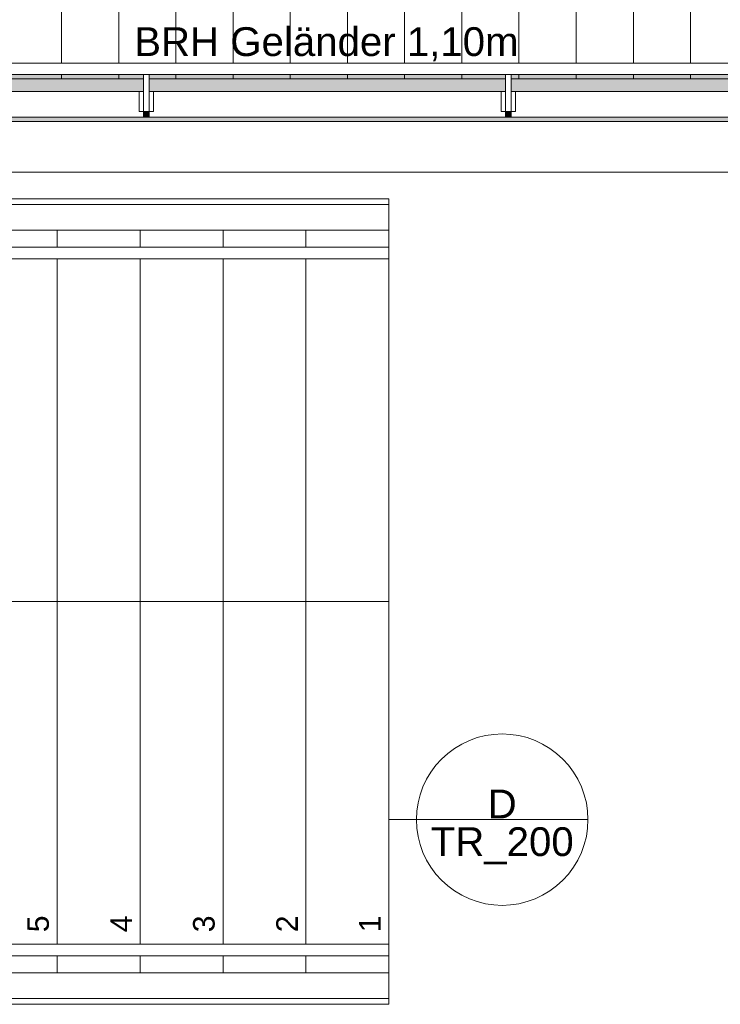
# Model space of a CAD drawing. Header units: metres. Extents: x -180 to 4, y -50 to 6.
# Tile 12 of 44: x -165.1 to -162.65, y -42.96 to -39.51. Entities that reach past the tile are written whole.
import ezdxf

# ---------------------------------------------------------------- set-up
doc = ezdxf.new("R2010")
doc.units = ezdxf.units.M
doc.header["$LTSCALE"] = 0.05
doc.header["$PDMODE"] = 1
doc.header["$PDSIZE"] = -2
doc.linetypes.add('ISO-10 Strichpunktlinie', pattern=[4.699, 3.048, -0.762, 0.127, -0.762])
doc.layers.get('0').update_dxf_attribs({"lineweight": 25})
for name, color, linetype, lineweight, true_color in [('30 -33 Aussenwände- 7 Fassade_ Elemente', 7, 'Continuous', 9, 0x00aacc), ('30 -35 Decken- 2.2 Treppen Außen', 7, 'Continuous', 9, 0x009999), ('30 -36 Dächer- 3 Dachbeläge', 7, 'Continuous', 15, 0x9999ff), ('30 -36 Dächer- 4 Dachbekleidungen', 7, 'Continuous', 9, 0xccccff), ('70 -72 Beschriftung- 1 Beschriftung allgemein', 7, 'Continuous', 9, 0xff6633), ('70 -72 Beschriftung- 7 Detailverweise', 7, 'Continuous', 9, 0x00dd00), ('70 -72 Beschriftung- 7 Detailverweise Linie', 7, 'Continuous', 9, 0x00dd00), ('70 -76 Bemaßung- 2 Allgemein', 7, 'Continuous', 5, 0x6666cc)]:
    doc.layers.add(name, color=color, linetype=linetype, lineweight=lineweight, true_color=true_color)
doc.layers.add('60- 61 allgemeine Ausstattung- 4 Terrassen', color=7, linetype='Continuous', lineweight=9)
doc.layers.add('Keine', color=7, linetype='Continuous', lineweight=9)
doc.styles.add('Arial', font='arial.ttf')
doc.dimstyles.new('k+k_klein', dxfattribs={"dimtxt": 0.160649, "dimasz": 0.05302, "dimexe": 0.05, "dimexo": 0.15, "dimgap": 0.005, "dimtad": 1, "dimdec": 3, "dimtxsty": 'Arial', "dimblk": 'VW_SLASH-2', "dimblk1": 'VW_SLASH-2', "dimblk2": 'VW_SLASH-2', "dimcen": 0, "dimdle": 0.025, "dimadec": 3, "dimazin": 0, "dimtfac": 0.75, "dimtdec": 3, "dimtix": 1, "dimtmove": 0, "dimatfit": 0, "dimldrblk": 'VW_FILLEDARROW', "dimfxl": 0.1, "dimfxlon": 1, "dimfrac": 2, "dimtolj": 1, "dimarcsym": 0})

# ---------------------------------------------------------------- blocks, each defined once
blk = doc.blocks.new('Gruppe-32')
at = {"color": 255, "lineweight": 5}
blk.add_wipeout([(-163.806, -40.247), (-164.096, -40.247), (-164.096, -42.847), (-163.806, -42.847)], dxfattribs=at).dxf.layer = '30 -35 Decken- 2.2 Treppen Außen'
blk.add_wipeout([(-164.096, -40.247), (-164.386, -40.247), (-164.386, -42.847), (-164.096, -42.847)], dxfattribs=at).dxf.layer = '30 -35 Decken- 2.2 Treppen Außen'
blk.add_wipeout([(-164.386, -40.247), (-164.676, -40.247), (-164.676, -42.847), (-164.386, -42.847)], dxfattribs=at).dxf.layer = '30 -35 Decken- 2.2 Treppen Außen'
blk.add_wipeout([(-164.676, -40.247), (-164.966, -40.247), (-164.966, -42.847), (-164.676, -42.847)], dxfattribs=at).dxf.layer = '30 -35 Decken- 2.2 Treppen Außen'
blk.add_wipeout([(-164.966, -40.247), (-165.1247, -40.247), (-165.256, -40.8649), (-165.256, -42.847), (-164.966, -42.847)], dxfattribs=at).dxf.layer = '30 -35 Decken- 2.2 Treppen Außen'
blk.add_wipeout([(-165.256, -40.8649), (-165.546, -42.2292), (-165.546, -42.847), (-165.256, -42.847)], dxfattribs=at).dxf.layer = '30 -35 Decken- 2.2 Treppen Außen'
blk.add_wipeout([(-165.546, -42.2292), (-165.6773, -42.847), (-165.546, -42.847)], dxfattribs=at).dxf.layer = '30 -35 Decken- 2.2 Treppen Außen'
blk = doc.blocks.new('Gruppe-36')
at = {"layer": '30 -35 Decken- 2.2 Treppen Außen'}
for p, q in [((-164.966, -42.847), (-164.966, -40.247)), ((-164.676, -40.247), (-164.676, -42.847)), ((-164.386, -40.247), (-164.386, -42.847)), ((-164.096, -40.247), (-164.096, -42.847)), ((-163.806, -40.247), (-163.806, -42.847)), ((-165.256, -40.8649), (-165.256, -42.847)), ((-165.546, -42.2292), (-165.546, -42.847))]:
    blk.add_line(p, q, dxfattribs=at)
at = {"layer": '30 -35 Decken- 2.2 Treppen Außen', "flags": 128}
for points in [[(-164.966, -40.247), (-165.1247, -40.247)], [(-164.676, -40.247), (-164.966, -40.247)], [(-164.386, -40.247), (-164.676, -40.247)], [(-164.096, -40.247), (-164.386, -40.247)], [(-163.806, -40.247), (-164.096, -40.247)], [(-165.6773, -42.847), (-165.546, -42.847)], [(-165.546, -42.847), (-165.256, -42.847)], [(-165.256, -42.847), (-164.966, -42.847)], [(-164.676, -42.847), (-164.966, -42.847)], [(-164.386, -42.847), (-164.676, -42.847)], [(-164.096, -42.847), (-164.386, -42.847)], [(-163.806, -42.847), (-164.096, -42.847)]]:
    blk.add_lwpolyline(points, dxfattribs=at)
blk = doc.blocks.new('Gruppe-37')
at = {"layer": '30 -35 Decken- 2.2 Treppen Außen', "flags": 128}
blk.add_lwpolyline([(-163.806, -41.547), (-165.401, -41.547)], dxfattribs=at)
blk = doc.blocks.new('Gruppe-39')
at = {"color": 255}
for points in [[(-165.1247, -40.247), (-163.806, -40.247), (-163.806, -40.137), (-165.1013, -40.137)], [(-165.7007, -42.957), (-163.806, -42.957), (-163.806, -42.847), (-165.6773, -42.847)]]:
    blk.add_wipeout(points, dxfattribs=at).dxf.layer = '30 -35 Decken- 2.2 Treppen Außen'
at = {"layer": '30 -35 Decken- 2.2 Treppen Außen', "flags": 128}
for points in [[(-165.1247, -40.247), (-163.806, -40.247), (-163.806, -40.137), (-165.1013, -40.137)], [(-165.7007, -42.957), (-163.806, -42.957), (-163.806, -42.847), (-165.6773, -42.847)]]:
    blk.add_lwpolyline(points, dxfattribs=at)
blk = doc.blocks.new('Gruppe-41')
at = {"color": 255}
blk.add_wipeout([(-165.6561, -42.747), (-163.806, -42.747), (-163.806, -42.787), (-165.6646, -42.787)], dxfattribs=at).dxf.layer = '30 -35 Decken- 2.2 Treppen Außen'
at = {"layer": '30 -35 Decken- 2.2 Treppen Außen', "flags": 128}
blk.add_lwpolyline([(-165.6561, -42.747), (-163.806, -42.747), (-163.806, -42.787), (-165.6646, -42.787)], dxfattribs=at)
blk = doc.blocks.new('Gruppe-43')
at = {"color": 255}
blk.add_wipeout([(-165.6773, -42.847), (-163.806, -42.847), (-163.806, -42.937), (-165.6965, -42.937)], dxfattribs=at).dxf.layer = '30 -35 Decken- 2.2 Treppen Außen'
at = {"layer": '30 -35 Decken- 2.2 Treppen Außen', "flags": 128}
blk.add_lwpolyline([(-165.6773, -42.847), (-163.806, -42.847), (-163.806, -42.937), (-165.6965, -42.937)], dxfattribs=at)
blk = doc.blocks.new('Gruppe-45')
at = {"color": 255}
blk.add_wipeout([(-165.1459, -40.347), (-163.806, -40.347), (-163.806, -40.307), (-165.1374, -40.307)], dxfattribs=at).dxf.layer = '30 -35 Decken- 2.2 Treppen Außen'
at = {"layer": '30 -35 Decken- 2.2 Treppen Außen', "flags": 128}
blk.add_lwpolyline([(-165.1459, -40.347), (-163.806, -40.347), (-163.806, -40.307), (-165.1374, -40.307)], dxfattribs=at)
blk = doc.blocks.new('Gruppe-47')
at = {"color": 255}
blk.add_wipeout([(-165.1247, -40.247), (-163.806, -40.247), (-163.806, -40.157), (-165.1055, -40.157)], dxfattribs=at).dxf.layer = '30 -35 Decken- 2.2 Treppen Außen'
at = {"layer": '30 -35 Decken- 2.2 Treppen Außen', "flags": 128}
blk.add_lwpolyline([(-165.1247, -40.247), (-163.806, -40.247), (-163.806, -40.157), (-165.1055, -40.157)], dxfattribs=at)
blk = doc.blocks.new('Gruppe-54')
at = {"layer": '30 -35 Decken- 2.2 Treppen Außen', "char_height": 0.0755, "attachment_point": 9, "rotation": 90.001, "line_spacing_factor": 0.973705, "style": 'Arial'}
for s, insert in [('5', (-164.9945, -42.6461)), ('4', (-164.7045, -42.6461)), ('3', (-164.4145, -42.6461)), ('2', (-164.1245, -42.6461)), ('1', (-163.8345, -42.6461))]:
    blk.add_mtext(s, dxfattribs=dict(at, insert=insert))
blk = doc.blocks.new('Gruppe-55')
at = {"layer": '30 -35 Decken- 2.2 Treppen Außen'}
blk.add_blockref('Gruppe-32', (0, 0), dxfattribs=at)
for name in ['Gruppe-36', 'Gruppe-37']:
    blk.add_blockref(name, (0, 0), dxfattribs=at)
blk.add_blockref('Gruppe-39', (0, 0), dxfattribs=at)
for name in ['Gruppe-47', 'Gruppe-45', 'Gruppe-54', 'Gruppe-41', 'Gruppe-43']:
    blk.add_blockref(name, (0, 0), dxfattribs=at)
blk = doc.blocks.new('Gruppe-56')
at = {"layer": '30 -35 Decken- 2.2 Treppen Außen', "color": 7, "transparency": 33554687}
blk.add_blockref('Gruppe-55', (0, 0), dxfattribs=at)
blk = doc.blocks.new('Gruppe-57')
at = {"layer": '30 -35 Decken- 2.2 Treppen Außen', "color": 7, "transparency": 33554687}
blk.add_blockref('Gruppe-56', (0, 0), dxfattribs=at)
at = {"layer": '30 -35 Decken- 2.2 Treppen Außen', "color": 0, "flags": 1}
for tag in ['prm0_value', 'prm1_value', 'prm2_value', 'prm3_value', 'prm4_value', 'prm5_value', 'prm6_value', 'prm7_value', 'prm8_value', 'IFC_UUID', 'instanceID', 'prm0_name', 'prm0_type', 'prm1_name', 'prm1_type', 'prm2_name', 'prm2_type', 'prm3_name', 'prm3_type', 'prm4_name', 'prm4_type', 'prm5_name', 'prm5_type', 'prm6_name', 'prm6_type', 'prm7_name', 'prm7_type', 'prm8_name', 'prm8_type']:
    blk.add_attdef(tag, (-172.9927, -42.957), '', height=0.00018, dxfattribs=at)
blk = doc.blocks.new('_00-EG_Tragwerk (2D)')
at = {"layer": '30 -35 Decken- 2.2 Treppen Außen', "transparency": 33554687}
blk.add_blockref('Gruppe-57', (0, 0), dxfattribs=at)
blk = doc.blocks.new('Gruppe-192')
at = {"color": 255, "lineweight": 5}
blk.add_wipeout([(-163.806, -40.247), (-164.096, -40.247), (-164.096, -42.847), (-163.806, -42.847)], dxfattribs=at).dxf.layer = '30 -35 Decken- 2.2 Treppen Außen'
blk.add_wipeout([(-164.096, -40.247), (-164.386, -40.247), (-164.386, -42.847), (-164.096, -42.847)], dxfattribs=at).dxf.layer = '30 -35 Decken- 2.2 Treppen Außen'
blk.add_wipeout([(-164.386, -40.247), (-164.676, -40.247), (-164.676, -42.847), (-164.386, -42.847)], dxfattribs=at).dxf.layer = '30 -35 Decken- 2.2 Treppen Außen'
blk.add_wipeout([(-164.676, -40.247), (-164.966, -40.247), (-164.966, -42.847), (-164.676, -42.847)], dxfattribs=at).dxf.layer = '30 -35 Decken- 2.2 Treppen Außen'
blk.add_wipeout([(-164.966, -40.247), (-165.256, -40.247), (-165.256, -42.847), (-164.966, -42.847)], dxfattribs=at).dxf.layer = '30 -35 Decken- 2.2 Treppen Außen'
blk.add_wipeout([(-165.256, -40.247), (-165.546, -40.247), (-165.546, -42.847), (-165.256, -42.847)], dxfattribs=at).dxf.layer = '30 -35 Decken- 2.2 Treppen Außen'
blk.add_wipeout([(-165.546, -40.247), (-165.836, -40.247), (-165.836, -42.847), (-165.546, -42.847)], dxfattribs=at).dxf.layer = '30 -35 Decken- 2.2 Treppen Außen'
blk.add_wipeout([(-165.836, -40.247), (-166.126, -40.247), (-166.126, -42.847), (-165.836, -42.847)], dxfattribs=at).dxf.layer = '30 -35 Decken- 2.2 Treppen Außen'
blk.add_wipeout([(-166.126, -40.247), (-166.416, -40.247), (-166.416, -42.847), (-166.126, -42.847)], dxfattribs=at).dxf.layer = '30 -35 Decken- 2.2 Treppen Außen'
blk.add_wipeout([(-166.416, -40.247), (-166.706, -40.247), (-166.706, -42.847), (-166.416, -42.847)], dxfattribs=at).dxf.layer = '30 -35 Decken- 2.2 Treppen Außen'
blk.add_wipeout([(-166.706, -40.247), (-166.996, -40.247), (-166.996, -42.847), (-166.706, -42.847)], dxfattribs=at).dxf.layer = '30 -35 Decken- 2.2 Treppen Außen'
blk.add_wipeout([(-166.996, -40.247), (-167.286, -40.247), (-167.286, -42.847), (-166.996, -42.847)], dxfattribs=at).dxf.layer = '30 -35 Decken- 2.2 Treppen Außen'
blk.add_wipeout([(-167.286, -40.247), (-167.576, -40.247), (-167.576, -42.847), (-167.286, -42.847)], dxfattribs=at).dxf.layer = '30 -35 Decken- 2.2 Treppen Außen'
blk = doc.blocks.new('Gruppe-195')
at = {"layer": '30 -35 Decken- 2.2 Treppen Außen'}
for p, q in [((-167.286, -40.247), (-167.286, -42.847)), ((-166.996, -40.247), (-166.996, -42.847)), ((-166.706, -40.247), (-166.706, -42.847)), ((-166.416, -40.247), (-166.416, -42.847)), ((-166.126, -40.247), (-166.126, -42.847)), ((-165.836, -40.247), (-165.836, -42.847)), ((-165.546, -40.247), (-165.546, -42.847)), ((-165.256, -40.247), (-165.256, -42.847)), ((-164.966, -40.247), (-164.966, -42.847)), ((-164.676, -40.247), (-164.676, -42.847)), ((-164.386, -40.247), (-164.386, -42.847)), ((-164.096, -40.247), (-164.096, -42.847)), ((-163.806, -40.247), (-163.806, -42.847))]:
    blk.add_line(p, q, dxfattribs=at)
at = {"layer": '30 -35 Decken- 2.2 Treppen Außen', "flags": 128}
for points in [[(-167.286, -40.247), (-167.576, -40.247)], [(-166.996, -40.247), (-167.286, -40.247)], [(-166.706, -40.247), (-166.996, -40.247)], [(-166.416, -40.247), (-166.706, -40.247)], [(-166.126, -40.247), (-166.416, -40.247)], [(-165.836, -40.247), (-166.126, -40.247)], [(-165.546, -40.247), (-165.836, -40.247)], [(-165.256, -40.247), (-165.546, -40.247)], [(-164.966, -40.247), (-165.256, -40.247)], [(-164.676, -40.247), (-164.966, -40.247)], [(-164.386, -40.247), (-164.676, -40.247)], [(-164.096, -40.247), (-164.386, -40.247)], [(-163.806, -40.247), (-164.096, -40.247)], [(-167.286, -42.847), (-167.576, -42.847)], [(-166.996, -42.847), (-167.286, -42.847)], [(-166.706, -42.847), (-166.996, -42.847)], [(-166.416, -42.847), (-166.706, -42.847)], [(-166.126, -42.847), (-166.416, -42.847)], [(-165.836, -42.847), (-166.126, -42.847)], [(-165.546, -42.847), (-165.836, -42.847)], [(-165.256, -42.847), (-165.546, -42.847)], [(-164.966, -42.847), (-165.256, -42.847)], [(-164.676, -42.847), (-164.966, -42.847)], [(-164.386, -42.847), (-164.676, -42.847)], [(-164.096, -42.847), (-164.386, -42.847)], [(-163.806, -42.847), (-164.096, -42.847)]]:
    blk.add_lwpolyline(points, dxfattribs=at)
blk = doc.blocks.new('Gruppe-198')
at = {"layer": '30 -35 Decken- 2.2 Treppen Außen', "flags": 128}
blk.add_lwpolyline([(-163.806, -41.547), (-172.846, -41.547)], dxfattribs=at)
blk = doc.blocks.new('Gruppe-199')
at = {"color": 255}
for points in [[(-172.846, -40.247), (-163.806, -40.247), (-163.806, -40.137), (-172.846, -40.137)], [(-172.846, -42.957), (-163.806, -42.957), (-163.806, -42.847), (-172.846, -42.847)]]:
    blk.add_wipeout(points, dxfattribs=at).dxf.layer = '30 -35 Decken- 2.2 Treppen Außen'
at = {"layer": '30 -35 Decken- 2.2 Treppen Außen', "flags": 128}
for points in [[(-172.846, -40.247), (-163.806, -40.247), (-163.806, -40.137), (-172.846, -40.137)], [(-172.846, -42.957), (-163.806, -42.957), (-163.806, -42.847), (-172.846, -42.847)]]:
    blk.add_lwpolyline(points, close=True, dxfattribs=at)
blk = doc.blocks.new('Gruppe-200')
at = {"color": 255}
blk.add_wipeout([(-163.806, -42.747), (-172.846, -42.747), (-172.846, -42.787), (-163.806, -42.787)], dxfattribs=at).dxf.layer = '30 -35 Decken- 2.2 Treppen Außen'
at = {"layer": '30 -35 Decken- 2.2 Treppen Außen', "flags": 128}
blk.add_lwpolyline([(-163.806, -42.747), (-172.846, -42.747), (-172.846, -42.787), (-163.806, -42.787)], close=True, dxfattribs=at)
blk = doc.blocks.new('Gruppe-201')
at = {"color": 255}
blk.add_wipeout([(-163.806, -42.847), (-172.846, -42.847), (-172.846, -42.937), (-163.806, -42.937)], dxfattribs=at).dxf.layer = '30 -35 Decken- 2.2 Treppen Außen'
at = {"layer": '30 -35 Decken- 2.2 Treppen Außen', "flags": 128}
blk.add_lwpolyline([(-163.806, -42.847), (-172.846, -42.847), (-172.846, -42.937), (-163.806, -42.937)], close=True, dxfattribs=at)
blk = doc.blocks.new('Gruppe-202')
at = {"color": 255}
blk.add_wipeout([(-163.806, -40.347), (-172.846, -40.347), (-172.846, -40.307), (-163.806, -40.307)], dxfattribs=at).dxf.layer = '30 -35 Decken- 2.2 Treppen Außen'
at = {"layer": '30 -35 Decken- 2.2 Treppen Außen', "flags": 128}
blk.add_lwpolyline([(-163.806, -40.347), (-172.846, -40.347), (-172.846, -40.307), (-163.806, -40.307)], close=True, dxfattribs=at)
blk = doc.blocks.new('Gruppe-203')
at = {"color": 255}
blk.add_wipeout([(-163.806, -40.247), (-172.846, -40.247), (-172.846, -40.157), (-163.806, -40.157)], dxfattribs=at).dxf.layer = '30 -35 Decken- 2.2 Treppen Außen'
at = {"layer": '30 -35 Decken- 2.2 Treppen Außen', "flags": 128}
blk.add_lwpolyline([(-163.806, -40.247), (-172.846, -40.247), (-172.846, -40.157), (-163.806, -40.157)], close=True, dxfattribs=at)
blk = doc.blocks.new('Gruppe-206')
at = {"layer": '30 -35 Decken- 2.2 Treppen Außen', "char_height": 0.0755, "attachment_point": 9, "rotation": 90.001, "line_spacing_factor": 0.973705, "style": 'Arial'}
for s, insert in [('5', (-164.9945, -42.6461)), ('4', (-164.7045, -42.6461)), ('3', (-164.4145, -42.6461)), ('2', (-164.1245, -42.6461)), ('1', (-163.8345, -42.6461))]:
    blk.add_mtext(s, dxfattribs=dict(at, insert=insert))
blk = doc.blocks.new('Gruppe-207')
at = {"layer": '30 -35 Decken- 2.2 Treppen Außen'}
blk.add_blockref('Gruppe-192', (0, 0), dxfattribs=at)
for name in ['Gruppe-195', 'Gruppe-198']:
    blk.add_blockref(name, (0, 0), dxfattribs=at)
blk.add_blockref('Gruppe-199', (0, 0), dxfattribs=at)
for name in ['Gruppe-203', 'Gruppe-202', 'Gruppe-206', 'Gruppe-200', 'Gruppe-201']:
    blk.add_blockref(name, (0, 0), dxfattribs=at)
blk = doc.blocks.new('Gruppe-208')
at = {"layer": '30 -35 Decken- 2.2 Treppen Außen', "color": 7, "transparency": 33554687}
blk.add_blockref('Gruppe-207', (0, 0), dxfattribs=at)
blk = doc.blocks.new('Gruppe-209')
at = {"layer": '30 -35 Decken- 2.2 Treppen Außen', "color": 7, "transparency": 33554687}
blk.add_blockref('Gruppe-208', (0, 0), dxfattribs=at)
at = {"layer": '30 -35 Decken- 2.2 Treppen Außen', "color": 0, "flags": 1}
for tag in ['IFC_UUID', 'instanceID']:
    blk.add_attdef(tag, (-172.9927, -42.957), '', height=0.00018, dxfattribs=at)
blk = doc.blocks.new('_01-OG1_Tragwerk (2D)')
at = {"layer": '30 -35 Decken- 2.2 Treppen Außen', "transparency": 33554687}
blk.add_blockref('Gruppe-209', (0, 0), dxfattribs=at)
blk = doc.blocks.new('Gruppe-9506')
at = {"layer": '70 -72 Beschriftung- 1 Beschriftung allgemein', "insert": (-164.6969, -39.5368), "char_height": 0.100689, "attachment_point": 1, "line_spacing_factor": 0.970891, "style": 'Arial'}
blk.add_mtext('BRH Geländer 1,10m', dxfattribs=at)
blk = doc.blocks.new('Gruppe-9580')
at = {"color": 255}
blk.add_wipeout([(-164.6443, -39.762), (-164.6443, -39.832), (-164.6643, -39.832), (-164.6643, -39.762)], dxfattribs=at).dxf.layer = '30 -36 Dächer- 4 Dachbekleidungen'
at = {"layer": '30 -36 Dächer- 3 Dachbeläge', "linetype": 'Continuous', "lineweight": 0, "transparency": 33554687}
blk.add_hatch(color=254, dxfattribs=at).paths.add_polyline_path([(-164.6443, -39.852), (-164.6443, -39.832), (-164.6643, -39.832), (-164.6643, -39.852)])
at = {"layer": '30 -36 Dächer- 3 Dachbeläge', "color": 254, "linetype": 'Continuous', "lineweight": 9, "true_color": 0xccccff, "transparency": 33554687, "flags": 128}
blk.add_lwpolyline([(-164.6443, -39.852), (-164.6443, -39.832), (-164.6643, -39.832), (-164.6643, -39.852)], dxfattribs=at)
at = {"layer": '30 -36 Dächer- 4 Dachbekleidungen', "flags": 128}
for points in [[(-164.6793, -39.762), (-164.6793, -39.832), (-164.6643, -39.832)], [(-164.6443, -39.762), (-164.6443, -39.832), (-164.6643, -39.832), (-164.6643, -39.762)], [(-164.6293, -39.762), (-164.6293, -39.832), (-164.6443, -39.832)]]:
    blk.add_lwpolyline(points, dxfattribs=at)
at = {"color": 255}
blk.add_wipeout([(-164.6443, -39.762), (-164.6443, -39.702), (-164.6643, -39.702), (-164.6643, -39.762)], dxfattribs=at).dxf.layer = '30 -36 Dächer- 4 Dachbekleidungen'
at = {"layer": '30 -36 Dächer- 4 Dachbekleidungen', "flags": 128}
blk.add_lwpolyline([(-164.6443, -39.762), (-164.6443, -39.702), (-164.6643, -39.702), (-164.6643, -39.762)], dxfattribs=at)
blk = doc.blocks.new('Gruppe-9581')
at = {"color": 255}
blk.add_wipeout([(-163.3777, -39.762), (-163.3777, -39.832), (-163.3977, -39.832), (-163.3977, -39.762)], dxfattribs=at).dxf.layer = '30 -36 Dächer- 4 Dachbekleidungen'
at = {"layer": '30 -36 Dächer- 3 Dachbeläge', "linetype": 'Continuous', "lineweight": 0, "transparency": 33554687}
blk.add_hatch(color=254, dxfattribs=at).paths.add_polyline_path([(-163.3777, -39.852), (-163.3777, -39.832), (-163.3977, -39.832), (-163.3977, -39.852)])
at = {"layer": '30 -36 Dächer- 3 Dachbeläge', "color": 254, "linetype": 'Continuous', "lineweight": 9, "true_color": 0xccccff, "transparency": 33554687, "flags": 128}
blk.add_lwpolyline([(-163.3777, -39.852), (-163.3777, -39.832), (-163.3977, -39.832), (-163.3977, -39.852)], dxfattribs=at)
at = {"layer": '30 -36 Dächer- 4 Dachbekleidungen', "flags": 128}
for points in [[(-163.4127, -39.762), (-163.4127, -39.832), (-163.3977, -39.832)], [(-163.3777, -39.762), (-163.3777, -39.832), (-163.3977, -39.832), (-163.3977, -39.762)], [(-163.3627, -39.762), (-163.3627, -39.832), (-163.3777, -39.832)]]:
    blk.add_lwpolyline(points, dxfattribs=at)
at = {"color": 255}
blk.add_wipeout([(-163.3777, -39.762), (-163.3777, -39.702), (-163.3977, -39.702), (-163.3977, -39.762)], dxfattribs=at).dxf.layer = '30 -36 Dächer- 4 Dachbekleidungen'
at = {"layer": '30 -36 Dächer- 4 Dachbekleidungen', "flags": 128}
blk.add_lwpolyline([(-163.3777, -39.762), (-163.3777, -39.702), (-163.3977, -39.702), (-163.3977, -39.762)], dxfattribs=at)
blk = doc.blocks.new('Gruppe-9596')
at = {"layer": '60- 61 allgemeine Ausstattung- 4 Terrassen', "linetype": 'Continuous', "lineweight": 9, "transparency": 33554495}
h = blk.add_hatch(dxfattribs=at)
h.set_pattern_fill('Dämmstoff v 2mm SRF-3', style=0, pattern_type=2)
h.set_pattern_definition([(90, (-171.951, -33.59404), (0.2, 0), [])])
h.paths.add_polyline_path([(-171.951, -39.407), (-171.951, -39.717), (-160.818, -39.717), (-160.818, -39.407), (-163.6783, -39.407), (-163.6783, -39.407)])
at = {"layer": '60- 61 allgemeine Ausstattung- 4 Terrassen', "color": 252, "linetype": 'Continuous', "lineweight": 9, "true_color": 0x888888, "transparency": 33554687, "flags": 128}
blk.add_lwpolyline([(-171.951, -39.407), (-171.951, -39.717), (-160.818, -39.717), (-160.818, -39.407), (-163.6783, -39.407), (-163.6783, -39.407)], close=True, dxfattribs=at)
at = {"layer": '70 -72 Beschriftung- 7 Detailverweise', "transparency": 33554687}
for q in [(-164.399, -42.3106), (-163.4096, -42.3106)]:
    blk.add_line((-164.0446, -42.3106), q, dxfattribs=at)
at = {"layer": '70 -72 Beschriftung- 7 Detailverweise'}
blk.add_line((-163.1096, -42.3106), (-163.7096, -42.3106), dxfattribs=at)
at = {"layer": '70 -72 Beschriftung- 7 Detailverweise', "flags": 128}
blk.add_lwpolyline([(-163.1096, -42.3106), (-163.111, -42.34), (-163.1153, -42.3692), (-163.1225, -42.3977), (-163.1324, -42.4254), (-163.145, -42.452), (-163.1601, -42.4773), (-163.1777, -42.5009), (-163.1974, -42.5228), (-163.2193, -42.5425), (-163.2429, -42.5601), (-163.2682, -42.5752), (-163.2948, -42.5878), (-163.3225, -42.5977), (-163.3511, -42.6049), (-163.3802, -42.6092), (-163.4096, -42.6106), (-163.439, -42.6092), (-163.4681, -42.6049), (-163.4967, -42.5977), (-163.5244, -42.5878), (-163.551, -42.5752), (-163.5762, -42.5601), (-163.5999, -42.5425), (-163.6217, -42.5228), (-163.6415, -42.5009), (-163.659, -42.4773), (-163.6742, -42.452), (-163.6867, -42.4254), (-163.6967, -42.3977), (-163.7038, -42.3692), (-163.7081, -42.34), (-163.7096, -42.3106), (-163.7081, -42.2812), (-163.7038, -42.2521), (-163.6967, -42.2235), (-163.6867, -42.1958), (-163.6742, -42.1692), (-163.659, -42.144), (-163.6415, -42.1203), (-163.6217, -42.0985), (-163.5999, -42.0787), (-163.5762, -42.0612), (-163.551, -42.046), (-163.5244, -42.0335), (-163.4967, -42.0235), (-163.4681, -42.0164), (-163.439, -42.0121), (-163.4096, -42.0106), (-163.3802, -42.0121), (-163.3511, -42.0164), (-163.3225, -42.0235), (-163.2948, -42.0335), (-163.2682, -42.046), (-163.2429, -42.0612), (-163.2193, -42.0787), (-163.1974, -42.0985), (-163.1777, -42.1203), (-163.1601, -42.144), (-163.145, -42.1692), (-163.1324, -42.1958), (-163.1225, -42.2235), (-163.1153, -42.2521), (-163.111, -42.2812)], close=True, dxfattribs=at)
at = {"layer": '70 -72 Beschriftung- 7 Detailverweise'}
blk.add_point((-163.4096, -42.3106), dxfattribs=at)
at = {"layer": '70 -72 Beschriftung- 7 Detailverweise', "line_spacing_factor": 0.96878, "style": 'Arial'}
for s, insert, char_height, attachment_point in [('D', (-163.4096, -42.306), 0.1007, 8), ('TR_200', (-163.4096, -42.3373), 0.10069, 2)]:
    blk.add_mtext(s, dxfattribs=dict(at, insert=insert, char_height=char_height, attachment_point=attachment_point))
at = {"color": 255, "linetype": 'Continuous', "lineweight": 9, "transparency": 33554687}
blk.add_wipeout([(-167.751, -39.867), (-160.291, -39.867), (-160.291, -40.044), (-167.751, -40.044)], dxfattribs=at).dxf.layer = '30 -33 Aussenwände- 7 Fassade_ Elemente'
at = {"layer": '30 -36 Dächer- 3 Dachbeläge', "linetype": 'Continuous', "lineweight": 0}
blk.add_hatch(color=254, dxfattribs=at).paths.add_polyline_path([(-173.196, -39.702), (-160.641, -39.702), (-160.641, -39.867), (-173.196, -39.867)])
at = {"layer": '30 -33 Aussenwände- 7 Fassade_ Elemente', "color": 142, "linetype": 'Continuous', "lineweight": 9, "transparency": 33554687, "flags": 128}
blk.add_lwpolyline([(-167.751, -39.867), (-160.291, -39.867), (-160.291, -40.044), (-167.751, -40.044)], close=True, dxfattribs=at)
at = {"layer": '30 -36 Dächer- 3 Dachbeläge', "flags": 128}
blk.add_lwpolyline([(-173.196, -39.702), (-160.641, -39.702), (-160.641, -39.867), (-173.196, -39.867)], close=True, dxfattribs=at)
at = {"color": 255}
blk.add_wipeout([(-173.236, -40.347), (-172.846, -40.347), (-172.846, -40.307), (-173.196, -40.307), (-173.196, -39.702), (-160.641, -39.702), (-160.641, -39.662), (-173.236, -39.662)], dxfattribs=at).dxf.layer = '30 -36 Dächer- 4 Dachbekleidungen'
at = {"layer": '30 -36 Dächer- 4 Dachbekleidungen', "flags": 128}
blk.add_lwpolyline([(-173.236, -40.347), (-172.846, -40.347), (-172.846, -40.307), (-173.196, -40.307), (-173.196, -39.702), (-160.641, -39.702), (-160.641, -39.662), (-173.236, -39.662)], close=True, dxfattribs=at)
at = {"layer": '70 -72 Beschriftung- 1 Beschriftung allgemein', "color": 7}
blk.add_blockref('Gruppe-9506', (0, 0), dxfattribs=at)
at = {"color": 255}
blk.add_wipeout([(-173.136, -40.247), (-172.846, -40.247), (-172.846, -40.157), (-173.046, -40.157), (-173.046, -39.852), (-160.641, -39.852), (-160.641, -39.762), (-173.136, -39.762)], dxfattribs=at).dxf.layer = '30 -36 Dächer- 4 Dachbekleidungen'
at = {"layer": '30 -36 Dächer- 4 Dachbekleidungen', "flags": 128}
blk.add_lwpolyline([(-173.136, -40.247), (-172.846, -40.247), (-172.846, -40.157), (-173.046, -40.157), (-173.046, -39.852), (-160.641, -39.852), (-160.641, -39.762), (-173.136, -39.762)], close=True, dxfattribs=at)
at = {"layer": '70 -72 Beschriftung- 1 Beschriftung allgemein', "color": 7}
for name in ['Gruppe-9580', 'Gruppe-9581']:
    blk.add_blockref(name, (0, 0), dxfattribs=at)
blk = doc.blocks.new('Gruppe-9597')
at = {"layer": 'Keine', "color": 7}
blk.add_blockref('Gruppe-9596', (0, 0), dxfattribs=at)
blk = doc.blocks.new('Gruppe-9720')
at = {"color": 255, "lineweight": 5}
blk.add_wipeout([(-163.806, -40.247), (-164.096, -40.247), (-164.096, -42.847), (-163.806, -42.847)], dxfattribs=at).dxf.layer = '30 -35 Decken- 2.2 Treppen Außen'
blk.add_wipeout([(-164.096, -40.247), (-164.386, -40.247), (-164.386, -42.847), (-164.096, -42.847)], dxfattribs=at).dxf.layer = '30 -35 Decken- 2.2 Treppen Außen'
blk.add_wipeout([(-164.386, -40.247), (-164.676, -40.247), (-164.676, -42.847), (-164.386, -42.847)], dxfattribs=at).dxf.layer = '30 -35 Decken- 2.2 Treppen Außen'
blk.add_wipeout([(-164.676, -40.247), (-164.966, -40.247), (-164.966, -42.847), (-164.676, -42.847)], dxfattribs=at).dxf.layer = '30 -35 Decken- 2.2 Treppen Außen'
blk.add_wipeout([(-164.966, -40.247), (-165.256, -40.247), (-165.256, -42.847), (-164.966, -42.847)], dxfattribs=at).dxf.layer = '30 -35 Decken- 2.2 Treppen Außen'
blk.add_wipeout([(-165.256, -40.247), (-165.546, -40.247), (-165.546, -42.847), (-165.256, -42.847)], dxfattribs=at).dxf.layer = '30 -35 Decken- 2.2 Treppen Außen'
blk.add_wipeout([(-165.546, -40.247), (-165.836, -40.247), (-165.836, -42.847), (-165.546, -42.847)], dxfattribs=at).dxf.layer = '30 -35 Decken- 2.2 Treppen Außen'
blk.add_wipeout([(-165.836, -40.247), (-166.126, -40.247), (-166.126, -42.847), (-165.836, -42.847)], dxfattribs=at).dxf.layer = '30 -35 Decken- 2.2 Treppen Außen'
blk.add_wipeout([(-166.126, -40.247), (-166.416, -40.247), (-166.416, -42.847), (-166.126, -42.847)], dxfattribs=at).dxf.layer = '30 -35 Decken- 2.2 Treppen Außen'
blk.add_wipeout([(-166.416, -40.247), (-166.706, -40.247), (-166.706, -42.847), (-166.416, -42.847)], dxfattribs=at).dxf.layer = '30 -35 Decken- 2.2 Treppen Außen'
blk.add_wipeout([(-166.706, -40.247), (-166.996, -40.247), (-166.996, -42.847), (-166.706, -42.847)], dxfattribs=at).dxf.layer = '30 -35 Decken- 2.2 Treppen Außen'
blk.add_wipeout([(-166.996, -40.247), (-167.286, -40.247), (-167.286, -42.847), (-166.996, -42.847)], dxfattribs=at).dxf.layer = '30 -35 Decken- 2.2 Treppen Außen'
blk.add_wipeout([(-167.286, -40.247), (-167.576, -40.247), (-167.576, -42.847), (-167.286, -42.847)], dxfattribs=at).dxf.layer = '30 -35 Decken- 2.2 Treppen Außen'
blk = doc.blocks.new('Gruppe-9723')
at = {"layer": '30 -35 Decken- 2.2 Treppen Außen', "color": 7}
for p, q in [((-167.286, -40.247), (-167.286, -42.847)), ((-166.996, -40.247), (-166.996, -42.847)), ((-166.706, -40.247), (-166.706, -42.847)), ((-166.416, -40.247), (-166.416, -42.847)), ((-166.126, -40.247), (-166.126, -42.847)), ((-165.836, -40.247), (-165.836, -42.847)), ((-165.546, -40.247), (-165.546, -42.847)), ((-165.256, -40.247), (-165.256, -42.847)), ((-164.966, -40.247), (-164.966, -42.847)), ((-164.676, -40.247), (-164.676, -42.847)), ((-164.386, -40.247), (-164.386, -42.847)), ((-164.096, -40.247), (-164.096, -42.847)), ((-163.806, -40.247), (-163.806, -42.847))]:
    blk.add_line(p, q, dxfattribs=at)
at = {"layer": '30 -35 Decken- 2.2 Treppen Außen', "color": 7, "flags": 128}
for points in [[(-167.286, -40.247), (-167.576, -40.247)], [(-166.996, -40.247), (-167.286, -40.247)], [(-166.706, -40.247), (-166.996, -40.247)], [(-166.416, -40.247), (-166.706, -40.247)], [(-166.126, -40.247), (-166.416, -40.247)], [(-165.836, -40.247), (-166.126, -40.247)], [(-165.546, -40.247), (-165.836, -40.247)], [(-165.256, -40.247), (-165.546, -40.247)], [(-164.966, -40.247), (-165.256, -40.247)], [(-164.676, -40.247), (-164.966, -40.247)], [(-164.386, -40.247), (-164.676, -40.247)], [(-164.096, -40.247), (-164.386, -40.247)], [(-163.806, -40.247), (-164.096, -40.247)], [(-167.286, -42.847), (-167.576, -42.847)], [(-166.996, -42.847), (-167.286, -42.847)], [(-166.706, -42.847), (-166.996, -42.847)], [(-166.416, -42.847), (-166.706, -42.847)], [(-166.126, -42.847), (-166.416, -42.847)], [(-165.836, -42.847), (-166.126, -42.847)], [(-165.546, -42.847), (-165.836, -42.847)], [(-165.256, -42.847), (-165.546, -42.847)], [(-164.966, -42.847), (-165.256, -42.847)], [(-164.676, -42.847), (-164.966, -42.847)], [(-164.386, -42.847), (-164.676, -42.847)], [(-164.096, -42.847), (-164.386, -42.847)], [(-163.806, -42.847), (-164.096, -42.847)]]:
    blk.add_lwpolyline(points, dxfattribs=at)
blk = doc.blocks.new('Gruppe-9726')
at = {"layer": '30 -35 Decken- 2.2 Treppen Außen', "color": 7, "flags": 128}
blk.add_lwpolyline([(-163.806, -41.547), (-172.846, -41.547)], dxfattribs=at)
blk = doc.blocks.new('Gruppe-9727')
at = {"color": 255}
for points in [[(-172.846, -40.247), (-163.806, -40.247), (-163.806, -40.137), (-172.846, -40.137)], [(-172.846, -42.957), (-163.806, -42.957), (-163.806, -42.847), (-172.846, -42.847)]]:
    blk.add_wipeout(points, dxfattribs=at).dxf.layer = '30 -35 Decken- 2.2 Treppen Außen'
at = {"layer": '30 -35 Decken- 2.2 Treppen Außen', "color": 7, "flags": 128}
for points in [[(-172.846, -40.247), (-163.806, -40.247), (-163.806, -40.137), (-172.846, -40.137)], [(-172.846, -42.957), (-163.806, -42.957), (-163.806, -42.847), (-172.846, -42.847)]]:
    blk.add_lwpolyline(points, close=True, dxfattribs=at)
blk = doc.blocks.new('Gruppe-9728')
at = {"color": 255}
blk.add_wipeout([(-163.806, -42.747), (-172.846, -42.747), (-172.846, -42.787), (-163.806, -42.787)], dxfattribs=at).dxf.layer = '30 -35 Decken- 2.2 Treppen Außen'
at = {"layer": '30 -35 Decken- 2.2 Treppen Außen', "color": 7, "flags": 128}
blk.add_lwpolyline([(-163.806, -42.747), (-172.846, -42.747), (-172.846, -42.787), (-163.806, -42.787)], close=True, dxfattribs=at)
blk = doc.blocks.new('Gruppe-9729')
at = {"color": 255}
blk.add_wipeout([(-163.806, -42.847), (-172.846, -42.847), (-172.846, -42.937), (-163.806, -42.937)], dxfattribs=at).dxf.layer = '30 -35 Decken- 2.2 Treppen Außen'
at = {"layer": '30 -35 Decken- 2.2 Treppen Außen', "color": 7, "flags": 128}
blk.add_lwpolyline([(-163.806, -42.847), (-172.846, -42.847), (-172.846, -42.937), (-163.806, -42.937)], close=True, dxfattribs=at)
blk = doc.blocks.new('Gruppe-9730')
at = {"color": 255}
blk.add_wipeout([(-163.806, -40.347), (-172.846, -40.347), (-172.846, -40.307), (-163.806, -40.307)], dxfattribs=at).dxf.layer = '30 -35 Decken- 2.2 Treppen Außen'
at = {"layer": '30 -35 Decken- 2.2 Treppen Außen', "color": 7, "flags": 128}
blk.add_lwpolyline([(-163.806, -40.347), (-172.846, -40.347), (-172.846, -40.307), (-163.806, -40.307)], close=True, dxfattribs=at)
blk = doc.blocks.new('Gruppe-9731')
at = {"color": 255}
blk.add_wipeout([(-163.806, -40.247), (-172.846, -40.247), (-172.846, -40.157), (-163.806, -40.157)], dxfattribs=at).dxf.layer = '30 -35 Decken- 2.2 Treppen Außen'
at = {"layer": '30 -35 Decken- 2.2 Treppen Außen', "color": 7, "flags": 128}
blk.add_lwpolyline([(-163.806, -40.247), (-172.846, -40.247), (-172.846, -40.157), (-163.806, -40.157)], close=True, dxfattribs=at)
blk = doc.blocks.new('Gruppe-9734')
at = {"layer": '30 -35 Decken- 2.2 Treppen Außen', "color": 7, "char_height": 0.0755, "attachment_point": 9, "rotation": 90.001, "line_spacing_factor": 0.973705, "style": 'Arial'}
for s, insert in [('5', (-164.9945, -42.6461)), ('4', (-164.7045, -42.6461)), ('3', (-164.4145, -42.6461)), ('2', (-164.1245, -42.6461)), ('1', (-163.8345, -42.6461))]:
    blk.add_mtext(s, dxfattribs=dict(at, insert=insert))
blk = doc.blocks.new('Gruppe-9735')
at = {"layer": '30 -35 Decken- 2.2 Treppen Außen', "color": 7}
blk.add_blockref('Gruppe-9720', (0, 0), dxfattribs=at)
for name in ['Gruppe-9723', 'Gruppe-9726']:
    blk.add_blockref(name, (0, 0), dxfattribs=at)
blk.add_blockref('Gruppe-9727', (0, 0), dxfattribs=at)
for name in ['Gruppe-9731', 'Gruppe-9730', 'Gruppe-9734', 'Gruppe-9728', 'Gruppe-9729']:
    blk.add_blockref(name, (0, 0), dxfattribs=at)
blk = doc.blocks.new('Gruppe-9736')
at = {"layer": '30 -35 Decken- 2.2 Treppen Außen', "color": 7, "transparency": 33554687}
blk.add_blockref('Gruppe-9735', (0, 0), dxfattribs=at)
blk = doc.blocks.new('Gruppe-9737')
at = {"layer": '30 -35 Decken- 2.2 Treppen Außen', "color": 7, "transparency": 33554687}
blk.add_blockref('Gruppe-9736', (0, 0), dxfattribs=at)
at = {"layer": '30 -35 Decken- 2.2 Treppen Außen', "color": 0, "flags": 1}
for tag in ['prm0_value', 'prm1_value', 'prm2_value', 'prm3_value', 'prm4_value', 'prm5_value', 'prm6_value', 'prm7_value', 'prm8_value', 'IFC_UUID', 'instanceID', 'prm0_name', 'prm0_type', 'prm1_name', 'prm1_type', 'prm2_name', 'prm2_type', 'prm3_name', 'prm3_type', 'prm4_name', 'prm4_type', 'prm5_name', 'prm5_type', 'prm6_name', 'prm6_type', 'prm7_name', 'prm7_type', 'prm8_name', 'prm8_type']:
    blk.add_attdef(tag, (-172.9927, -42.957), '', height=0.00018, dxfattribs=at)
blk = doc.blocks.new('VW_SLASH-2')
at = {"color": 0, "linetype": 'ByBlock', "lineweight": -2, "transparency": 16777216}
blk.add_line((0.472, 0), (-1, 0), dxfattribs=at)
at = {"color": 0, "lineweight": 5, "transparency": 16777216, "flags": 128}
blk.add_lwpolyline([(0.5, 0.5), (-0.5, -0.5)], dxfattribs=at)
blk = doc.blocks.new('*D10486')
at = {"layer": '70 -76 Bemaßung- 2 Allgemein', "color": 0, "lineweight": -2}
for p, q in [((-175.846, -43.107), (-175.846, -43.2395)), ((-163.806, -43.107), (-163.806, -43.2395)), ((-163.859, -43.1895), (-175.793, -43.1895))]:
    blk.add_line(p, q, dxfattribs=at)
at = {"layer": 'Defpoints', "color": 0}
for p in [(-175.846, -42.957), (-163.806, -42.957), (-175.846, -43.1895)]:
    blk.add_point(p, dxfattribs=at)
at = {"layer": '70 -76 Bemaßung- 2 Allgemein', "color": 0, "lineweight": -2, "xscale": 0.05302001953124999, "yscale": 0.05302001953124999, "zscale": 0.05302001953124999, "rotation": 180}
blk.add_blockref('VW_SLASH-2', (-175.846, -43.1895), dxfattribs=at)
at = {"layer": '70 -76 Bemaßung- 2 Allgemein', "color": 0, "lineweight": -2, "xscale": 0.05302001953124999, "yscale": 0.05302001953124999, "zscale": 0.05302001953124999}
blk.add_blockref('VW_SLASH-2', (-163.806, -43.1895), dxfattribs=at)
at = {"layer": '70 -76 Bemaßung- 2 Allgemein', "color": 0, "insert": (-169.826, -43.124), "char_height": 0.10069, "attachment_point": 5, "style": 'Arial'}
blk.add_mtext('\\A1;12,04', dxfattribs=at)
blk = doc.blocks.new('VW_FILLEDARROW')
at = {"linetype": 'Continuous', "lineweight": 0, "transparency": 16777216}
blk.add_hatch(color=0, dxfattribs=at).paths.add_polyline_path([(-2.829, 0.758), (0, 0), (-2.829, -0.758)])
at = {"color": 0, "lineweight": 5, "transparency": 16777216, "flags": 128}
blk.add_lwpolyline([(-2.829, 0.758), (0, 0), (-2.829, -0.758)], close=True, dxfattribs=at)
blk = doc.blocks.new('_OG2_2D (2D)')
at = {"layer": '30 -33 Aussenwände- 7 Fassade_ Elemente', "flags": 128}
blk.add_lwpolyline([(-160.61099996, -39.83704198), (-173.02599996, -39.83704198), (-173.02599996, -40.13704198), (-172.81099996, -40.13704198), (-172.81099996, -42.95704198), (-175.84599996, -42.95704198), (-175.84599996, -39.86704198)], dxfattribs=at)
at = {"layer": '70 -72 Beschriftung- 7 Detailverweise Linie', "linetype": 'ISO-10 Strichpunktlinie', "flags": 128}
blk.add_lwpolyline([(-172.11368377, -30.7), (-159.87599996, -30.7), (-159.87599996, -40.00227873), (-172.11368377, -40.00227873)], close=True, dxfattribs=at)
at = {"layer": '70 -72 Beschriftung- 1 Beschriftung allgemein', "color": 7}
blk.add_blockref('Gruppe-9597', (0, 0), dxfattribs=at)
at = {"layer": '30 -35 Decken- 2.2 Treppen Außen', "transparency": 33554687}
blk.add_blockref('Gruppe-9737', (0, 0), dxfattribs=at)
at = {"layer": '70 -76 Bemaßung- 2 Allgemein'}
dim = blk.add_linear_dim(base=(-175.84599996, -43.18948082), p1=(-163.80599996, -42.95704198), p2=(-175.84599996, -42.95704198), text='12,04', dimstyle='k+k_klein', override={"dimtxt": 0.100689, "dimgap": 0.005, "dimdec": 8, "dimpost": '<>', "dimtxsty": 'Arial', "dimtmove": 2}, dxfattribs=at)
dim.commit()
dim.dimension.update_dxf_attribs({"geometry": '*D10486', "text_midpoint": (-169.82599996, -43.12401728)})

msp = doc.modelspace()

# ---------------------------------------------------------------- block references
at = {"layer": '30 -35 Decken- 2.2 Treppen Außen', "color": 1}
msp.add_blockref('_00-EG_Tragwerk (2D)', (0, 0), dxfattribs=at)

# ---------------------------------------------------------------- next in the draw order: block references
msp.add_blockref('_01-OG1_Tragwerk (2D)', (0, 0), dxfattribs=at)

# ---------------------------------------------------------------- next in the draw order: block references
at = {"layer": 'Keine', "color": 1}
msp.add_blockref('_OG2_2D (2D)', (0, 0), dxfattribs=at)

doc.saveas('drawing.dxf')
